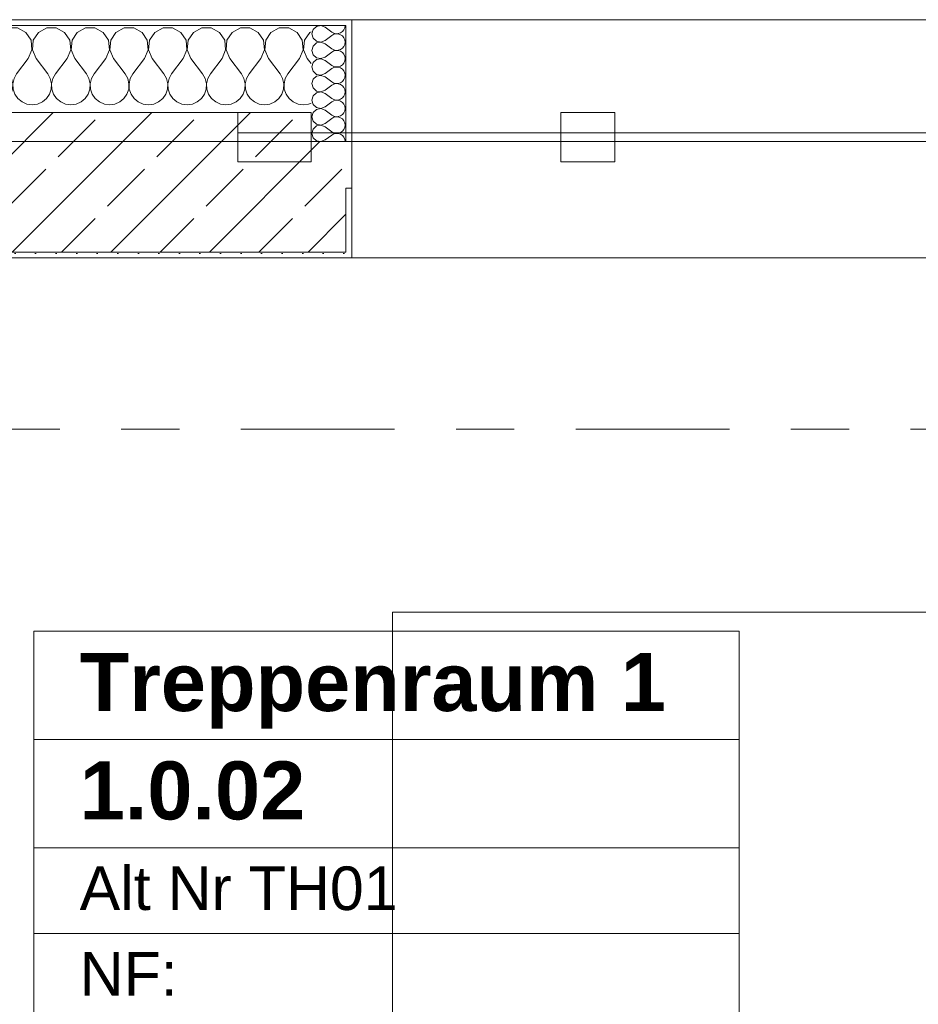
# Model space of a CAD drawing. Header units: metres. Extents: x -3.6 to 84.5, y -11 to 16.8.
# Tile 195 of 225: x 47.6 to 49.1, y 12.2 to 13.9. Entities that reach past the tile are written whole.
import ezdxf

# ---------------------------------------------------------------- set-up
doc = ezdxf.new("R2010")
doc.units = ezdxf.units.M
doc.header["$MEASUREMENT"] = 0
doc.linetypes.add('Strichlinie doppelt', pattern=[0.546806, 0.264583, -0.105833, 0.070556, -0.105833])
for name, color, linetype in [('401 - Zone.Raum_ Raumbegrenzung_ Whg.', 7, 'Continuous'), ('451 - Universal.Achsen Raster', 7, 'Continuous'), ('604 - Struktur.Wand Aussen', 7, 'Continuous'), ('610 - Struktur.Treppe_ Rampe', 7, 'Continuous'), ('613 - Struktur.Fassade', 7, 'Continuous')]:
    doc.layers.add(name, color=color, linetype=linetype)
doc.styles.add('ERSTELLTER_STIL_1', font='txt')
doc.styles.add('ERSTELLTER_STIL_2', font='txt')
pattern_1 = [(0, (0, 0), (0, 0.08660254), [0, -0.05]), (0, (0.025, 0.0433), (0, 0.08660254), [0, -0.05])]
pattern_2 = [(45, (0, 0), (-0.01767767, 0.01767767), [0, -0.025])]

# ---------------------------------------------------------------- blocks, each defined once
blk = doc.blocks.new('*X39')
at = {"layer": '604 - Struktur.Wand Aussen', "color": 7, "linetype": 'Continuous', "lineweight": 5}
for p, q in [((46.7585, 13.8407), (46.75, 13.8361)), ((46.7748, 13.8407), (46.7585, 13.8407)), ((46.7891, 13.833), (46.7748, 13.8407)), ((46.7981, 13.8195), (46.7891, 13.833)), ((46.8109, 13.833), (46.8019, 13.8195)), ((46.8252, 13.8407), (46.8109, 13.833)), ((46.8415, 13.8407), (46.8252, 13.8407)), ((46.8558, 13.833), (46.8415, 13.8407)), ((46.8648, 13.8195), (46.8558, 13.833)), ((46.8776, 13.833), (46.8686, 13.8195)), ((46.8919, 13.8407), (46.8776, 13.833)), ((46.9081, 13.8407), (46.8919, 13.8407)), ((46.9224, 13.833), (46.9081, 13.8407)), ((46.9314, 13.8195), (46.9224, 13.833)), ((46.9442, 13.833), (46.9352, 13.8195)), ((46.9585, 13.8407), (46.9442, 13.833)), ((46.9748, 13.8407), (46.9585, 13.8407)), ((46.9891, 13.833), (46.9748, 13.8407)), ((46.9981, 13.8195), (46.9891, 13.833)), ((47.0109, 13.833), (47.0019, 13.8195)), ((47.0252, 13.8407), (47.0109, 13.833)), ((47.0415, 13.8407), (47.0252, 13.8407)), ((47.0558, 13.833), (47.0415, 13.8407)), ((47.0648, 13.8195), (47.0558, 13.833)), ((47.0776, 13.833), (47.0686, 13.8195)), ((47.0919, 13.8407), (47.0776, 13.833)), ((47.1081, 13.8407), (47.0919, 13.8407)), ((47.1224, 13.833), (47.1081, 13.8407)), ((47.1314, 13.8195), (47.1224, 13.833)), ((47.1442, 13.833), (47.1352, 13.8195)), ((47.1585, 13.8407), (47.1442, 13.833)), ((47.1748, 13.8407), (47.1585, 13.8407)), ((47.1891, 13.833), (47.1748, 13.8407)), ((47.1981, 13.8195), (47.1891, 13.833)), ((47.2109, 13.833), (47.2019, 13.8195)), ((47.2252, 13.8407), (47.2109, 13.833)), ((47.2415, 13.8407), (47.2252, 13.8407)), ((47.2558, 13.833), (47.2415, 13.8407)), ((47.2648, 13.8195), (47.2558, 13.833)), ((47.2776, 13.833), (47.2686, 13.8195)), ((47.2919, 13.8407), (47.2776, 13.833)), ((47.3081, 13.8407), (47.2919, 13.8407)), ((47.3224, 13.833), (47.3081, 13.8407)), ((47.3314, 13.8195), (47.3224, 13.833)), ((47.3442, 13.833), (47.3352, 13.8195)), ((47.3585, 13.8407), (47.3442, 13.833)), ((47.3748, 13.8407), (47.3585, 13.8407)), ((47.3891, 13.833), (47.3748, 13.8407)), ((47.3981, 13.8195), (47.3891, 13.833)), ((47.4109, 13.833), (47.4019, 13.8195)), ((47.4252, 13.8407), (47.4109, 13.833)), ((47.4415, 13.8407), (47.4252, 13.8407)), ((47.4558, 13.833), (47.4415, 13.8407)), ((47.4648, 13.8195), (47.4558, 13.833)), ((47.4776, 13.833), (47.4686, 13.8195)), ((47.4919, 13.8407), (47.4776, 13.833)), ((47.5081, 13.8407), (47.4919, 13.8407)), ((47.5224, 13.833), (47.5081, 13.8407)), ((47.5314, 13.8195), (47.5224, 13.833)), ((47.5442, 13.833), (47.5352, 13.8195)), ((47.5585, 13.8407), (47.5442, 13.833)), ((47.5748, 13.8407), (47.5585, 13.8407)), ((47.5891, 13.833), (47.5748, 13.8407)), ((47.5981, 13.8195), (47.5891, 13.833)), ((47.6109, 13.833), (47.6019, 13.8195)), ((47.6252, 13.8407), (47.6109, 13.833)), ((47.6415, 13.8407), (47.6252, 13.8407)), ((47.6558, 13.833), (47.6415, 13.8407)), ((47.6648, 13.8195), (47.6558, 13.833)), ((47.6776, 13.833), (47.6686, 13.8195)), ((47.6919, 13.8407), (47.6776, 13.833)), ((47.7081, 13.8407), (47.6919, 13.8407)), ((47.7224, 13.833), (47.7081, 13.8407)), ((47.7314, 13.8195), (47.7224, 13.833)), ((47.7442, 13.833), (47.7352, 13.8195)), ((47.7585, 13.8407), (47.7442, 13.833)), ((47.7748, 13.8407), (47.7585, 13.8407)), ((47.7891, 13.833), (47.7748, 13.8407)), ((47.7981, 13.8195), (47.7891, 13.833)), ((47.8109, 13.833), (47.8019, 13.8195)), ((47.8252, 13.8407), (47.8109, 13.833)), ((47.8415, 13.8407), (47.8252, 13.8407)), ((47.8558, 13.833), (47.8415, 13.8407)), ((47.8648, 13.8195), (47.8558, 13.833)), ((47.8776, 13.833), (47.8686, 13.8195)), ((47.8919, 13.8407), (47.8776, 13.833)), ((47.9081, 13.8407), (47.8919, 13.8407)), ((47.9224, 13.833), (47.9081, 13.8407)), ((47.9314, 13.8195), (47.9224, 13.833)), ((47.9442, 13.833), (47.9352, 13.8195)), ((47.9585, 13.8407), (47.9442, 13.833)), ((47.9748, 13.8407), (47.9585, 13.8407)), ((47.9891, 13.833), (47.9748, 13.8407)), ((47.9981, 13.8195), (47.9891, 13.833)), ((48.0109, 13.833), (48.0019, 13.8195)), ((48.0252, 13.8407), (48.0109, 13.833)), ((48.0415, 13.8407), (48.0252, 13.8407)), ((48.0558, 13.833), (48.0415, 13.8407)), ((48.0648, 13.8195), (48.0558, 13.833)), ((48.0776, 13.833), (48.0686, 13.8195)), ((48.08, 13.8343), (48.0776, 13.833)), ((46.7996, 13.8033), (46.7981, 13.8195)), ((46.8019, 13.8195), (46.8004, 13.8033)), ((46.8663, 13.8033), (46.8648, 13.8195)), ((46.8686, 13.8195), (46.867, 13.8033)), ((46.933, 13.8033), (46.9314, 13.8195)), ((46.9352, 13.8195), (46.9337, 13.8033)), ((46.9996, 13.8033), (46.9981, 13.8195)), ((47.0019, 13.8195), (47.0004, 13.8033)), ((47.0663, 13.8033), (47.0648, 13.8195)), ((47.0686, 13.8195), (47.067, 13.8033)), ((47.133, 13.8033), (47.1314, 13.8195)), ((47.1352, 13.8195), (47.1337, 13.8033)), ((47.1996, 13.8033), (47.1981, 13.8195)), ((47.2019, 13.8195), (47.2004, 13.8033)), ((47.2663, 13.8033), (47.2648, 13.8195)), ((47.2686, 13.8195), (47.267, 13.8033)), ((47.333, 13.8033), (47.3314, 13.8195)), ((47.3352, 13.8195), (47.3337, 13.8033)), ((47.3996, 13.8033), (47.3981, 13.8195)), ((47.4019, 13.8195), (47.4004, 13.8033)), ((47.4663, 13.8033), (47.4648, 13.8195)), ((47.4686, 13.8195), (47.467, 13.8033)), ((47.533, 13.8033), (47.5314, 13.8195)), ((47.5352, 13.8195), (47.5337, 13.8033)), ((47.5996, 13.8033), (47.5981, 13.8195)), ((47.6019, 13.8195), (47.6004, 13.8033)), ((47.6663, 13.8033), (47.6648, 13.8195)), ((47.6686, 13.8195), (47.667, 13.8033)), ((47.733, 13.8033), (47.7314, 13.8195)), ((47.7352, 13.8195), (47.7337, 13.8033)), ((47.7996, 13.8033), (47.7981, 13.8195)), ((47.8019, 13.8195), (47.8004, 13.8033)), ((47.8663, 13.8033), (47.8648, 13.8195)), ((47.8686, 13.8195), (47.867, 13.8033)), ((47.933, 13.8033), (47.9314, 13.8195)), ((47.9352, 13.8195), (47.9337, 13.8033)), ((47.9996, 13.8033), (47.9981, 13.8195)), ((48.0019, 13.8195), (48.0004, 13.8033)), ((48.0663, 13.8033), (48.0648, 13.8195)), ((48.0686, 13.8195), (48.067, 13.8033)), ((46.7933, 13.7883), (46.7996, 13.8033)), ((46.8004, 13.8033), (46.8067, 13.7883)), ((46.86, 13.7883), (46.8663, 13.8033)), ((46.867, 13.8033), (46.8733, 13.7883)), ((46.9267, 13.7883), (46.933, 13.8033)), ((46.9337, 13.8033), (46.94, 13.7883)), ((46.9933, 13.7883), (46.9996, 13.8033)), ((47.0004, 13.8033), (47.0067, 13.7883)), ((47.06, 13.7883), (47.0663, 13.8033)), ((47.067, 13.8033), (47.0733, 13.7883)), ((47.1267, 13.7883), (47.133, 13.8033)), ((47.1337, 13.8033), (47.14, 13.7883)), ((47.1933, 13.7883), (47.1996, 13.8033)), ((47.2004, 13.8033), (47.2067, 13.7883)), ((47.26, 13.7883), (47.2663, 13.8033)), ((47.267, 13.8033), (47.2733, 13.7883)), ((47.3267, 13.7883), (47.333, 13.8033)), ((47.3337, 13.8033), (47.34, 13.7883)), ((47.3933, 13.7883), (47.3996, 13.8033)), ((47.4004, 13.8033), (47.4067, 13.7883)), ((47.46, 13.7883), (47.4663, 13.8033)), ((47.467, 13.8033), (47.4733, 13.7883)), ((47.5267, 13.7883), (47.533, 13.8033)), ((47.5337, 13.8033), (47.54, 13.7883)), ((47.5933, 13.7883), (47.5996, 13.8033)), ((47.6004, 13.8033), (47.6067, 13.7883)), ((47.66, 13.7883), (47.6663, 13.8033)), ((47.667, 13.8033), (47.6733, 13.7883)), ((47.7267, 13.7883), (47.733, 13.8033)), ((47.7337, 13.8033), (47.74, 13.7883)), ((47.7933, 13.7883), (47.7996, 13.8033)), ((47.8004, 13.8033), (47.8067, 13.7883)), ((47.86, 13.7883), (47.8663, 13.8033)), ((47.867, 13.8033), (47.8733, 13.7883)), ((47.9267, 13.7883), (47.933, 13.8033)), ((47.9337, 13.8033), (47.94, 13.7883)), ((47.9933, 13.7883), (47.9996, 13.8033)), ((48.0004, 13.8033), (48.0067, 13.7883)), ((48.06, 13.7883), (48.0663, 13.8033)), ((48.067, 13.8033), (48.0733, 13.7883)), ((46.7933, 13.7883), (46.7733, 13.7617)), ((46.8067, 13.7883), (46.8267, 13.7617)), ((46.86, 13.7883), (46.84, 13.7617)), ((46.8733, 13.7883), (46.8933, 13.7617)), ((46.9267, 13.7883), (46.9067, 13.7617)), ((46.94, 13.7883), (46.96, 13.7617)), ((46.9933, 13.7883), (46.9733, 13.7617)), ((47.0067, 13.7883), (47.0267, 13.7617)), ((47.06, 13.7883), (47.04, 13.7617)), ((47.0733, 13.7883), (47.0933, 13.7617)), ((47.1267, 13.7883), (47.1067, 13.7617)), ((47.14, 13.7883), (47.16, 13.7617)), ((47.1933, 13.7883), (47.1733, 13.7617)), ((47.2067, 13.7883), (47.2267, 13.7617)), ((47.26, 13.7883), (47.24, 13.7617)), ((47.2733, 13.7883), (47.2933, 13.7617)), ((47.3267, 13.7883), (47.3067, 13.7617)), ((47.34, 13.7883), (47.36, 13.7617)), ((47.3933, 13.7883), (47.3733, 13.7617)), ((47.4067, 13.7883), (47.4267, 13.7617)), ((47.46, 13.7883), (47.44, 13.7617)), ((47.4733, 13.7883), (47.4933, 13.7617)), ((47.5267, 13.7883), (47.5067, 13.7617)), ((47.54, 13.7883), (47.56, 13.7617)), ((47.5933, 13.7883), (47.5733, 13.7617)), ((47.6067, 13.7883), (47.6267, 13.7617)), ((47.66, 13.7883), (47.64, 13.7617)), ((47.6733, 13.7883), (47.6933, 13.7617)), ((47.7267, 13.7883), (47.7067, 13.7617)), ((47.74, 13.7883), (47.76, 13.7617)), ((47.7933, 13.7883), (47.7733, 13.7617)), ((47.8067, 13.7883), (47.8267, 13.7617)), ((47.86, 13.7883), (47.84, 13.7617)), ((47.8733, 13.7883), (47.8933, 13.7617)), ((47.9267, 13.7883), (47.9067, 13.7617)), ((47.94, 13.7883), (47.96, 13.7617)), ((47.9933, 13.7883), (47.9733, 13.7617)), ((48.0067, 13.7883), (48.0267, 13.7617)), ((48.06, 13.7883), (48.04, 13.7617)), ((48.0733, 13.7883), (48.08, 13.7794)), ((46.75, 13.775), (46.76, 13.7617)), ((46.7645, 13.7536), (46.76, 13.7617)), ((46.7665, 13.7447), (46.7645, 13.7536)), ((46.7689, 13.7536), (46.7668, 13.7447)), ((46.7733, 13.7617), (46.7689, 13.7536)), ((46.8311, 13.7536), (46.8267, 13.7617)), ((46.8332, 13.7447), (46.8311, 13.7536)), ((46.8355, 13.7536), (46.8335, 13.7447)), ((46.84, 13.7617), (46.8355, 13.7536)), ((46.8978, 13.7536), (46.8933, 13.7617)), ((46.8999, 13.7447), (46.8978, 13.7536)), ((46.9022, 13.7536), (46.9001, 13.7447)), ((46.9067, 13.7617), (46.9022, 13.7536)), ((46.9645, 13.7536), (46.96, 13.7617)), ((46.9665, 13.7447), (46.9645, 13.7536)), ((46.9689, 13.7536), (46.9668, 13.7447)), ((46.9733, 13.7617), (46.9689, 13.7536)), ((47.0311, 13.7536), (47.0267, 13.7617)), ((47.0332, 13.7447), (47.0311, 13.7536)), ((47.0355, 13.7536), (47.0335, 13.7447)), ((47.04, 13.7617), (47.0355, 13.7536)), ((47.0978, 13.7536), (47.0933, 13.7617)), ((47.0999, 13.7447), (47.0978, 13.7536)), ((47.1022, 13.7536), (47.1001, 13.7447)), ((47.1067, 13.7617), (47.1022, 13.7536)), ((47.1645, 13.7536), (47.16, 13.7617)), ((47.1665, 13.7447), (47.1645, 13.7536)), ((47.1689, 13.7536), (47.1668, 13.7447)), ((47.1733, 13.7617), (47.1689, 13.7536)), ((47.2311, 13.7536), (47.2267, 13.7617)), ((47.2332, 13.7447), (47.2311, 13.7536)), ((47.2355, 13.7536), (47.2335, 13.7447)), ((47.24, 13.7617), (47.2355, 13.7536)), ((47.2978, 13.7536), (47.2933, 13.7617)), ((47.2999, 13.7447), (47.2978, 13.7536)), ((47.3022, 13.7536), (47.3001, 13.7447)), ((47.3067, 13.7617), (47.3022, 13.7536)), ((47.3645, 13.7536), (47.36, 13.7617)), ((47.3665, 13.7447), (47.3645, 13.7536)), ((47.3689, 13.7536), (47.3668, 13.7447)), ((47.3733, 13.7617), (47.3689, 13.7536)), ((47.4311, 13.7536), (47.4267, 13.7617)), ((47.4332, 13.7447), (47.4311, 13.7536)), ((47.4355, 13.7536), (47.4335, 13.7447)), ((47.44, 13.7617), (47.4355, 13.7536)), ((47.4978, 13.7536), (47.4933, 13.7617)), ((47.4999, 13.7447), (47.4978, 13.7536)), ((47.5022, 13.7536), (47.5001, 13.7447)), ((47.5067, 13.7617), (47.5022, 13.7536)), ((47.5645, 13.7536), (47.56, 13.7617)), ((47.5665, 13.7447), (47.5645, 13.7536)), ((47.5689, 13.7536), (47.5668, 13.7447)), ((47.5733, 13.7617), (47.5689, 13.7536)), ((47.6311, 13.7536), (47.6267, 13.7617)), ((47.6332, 13.7447), (47.6311, 13.7536)), ((47.6355, 13.7536), (47.6335, 13.7447)), ((47.64, 13.7617), (47.6355, 13.7536)), ((47.6978, 13.7536), (47.6933, 13.7617)), ((47.6999, 13.7447), (47.6978, 13.7536)), ((47.7022, 13.7536), (47.7001, 13.7447)), ((47.7067, 13.7617), (47.7022, 13.7536)), ((47.7645, 13.7536), (47.76, 13.7617)), ((47.7665, 13.7447), (47.7645, 13.7536)), ((47.7689, 13.7536), (47.7668, 13.7447)), ((47.7733, 13.7617), (47.7689, 13.7536)), ((47.8311, 13.7536), (47.8267, 13.7617)), ((47.8332, 13.7447), (47.8311, 13.7536)), ((47.8355, 13.7536), (47.8335, 13.7447)), ((47.84, 13.7617), (47.8355, 13.7536)), ((47.8978, 13.7536), (47.8933, 13.7617)), ((47.8999, 13.7447), (47.8978, 13.7536)), ((47.9022, 13.7536), (47.9001, 13.7447)), ((47.9067, 13.7617), (47.9022, 13.7536)), ((47.9645, 13.7536), (47.96, 13.7617)), ((47.9665, 13.7447), (47.9645, 13.7536)), ((47.9689, 13.7536), (47.9668, 13.7447)), ((47.9733, 13.7617), (47.9689, 13.7536)), ((48.0311, 13.7536), (48.0267, 13.7617)), ((48.0332, 13.7447), (48.0311, 13.7536)), ((48.0355, 13.7536), (48.0335, 13.7447)), ((48.04, 13.7617), (48.0355, 13.7536)), ((46.7631, 13.7268), (46.7661, 13.7355)), ((46.7661, 13.7355), (46.7665, 13.7447)), ((46.7668, 13.7447), (46.7672, 13.7355)), ((46.7672, 13.7355), (46.7702, 13.7268)), ((46.8298, 13.7268), (46.8328, 13.7355)), ((46.8328, 13.7355), (46.8332, 13.7447)), ((46.8335, 13.7447), (46.8339, 13.7355)), ((46.8339, 13.7355), (46.8369, 13.7268)), ((46.8965, 13.7268), (46.8994, 13.7355)), ((46.8994, 13.7355), (46.8999, 13.7447)), ((46.9001, 13.7447), (46.9006, 13.7355)), ((46.9006, 13.7355), (46.9035, 13.7268)), ((46.9631, 13.7268), (46.9661, 13.7355)), ((46.9661, 13.7355), (46.9665, 13.7447)), ((46.9668, 13.7447), (46.9672, 13.7355)), ((46.9672, 13.7355), (46.9702, 13.7268)), ((47.0298, 13.7268), (47.0328, 13.7355)), ((47.0328, 13.7355), (47.0332, 13.7447)), ((47.0335, 13.7447), (47.0339, 13.7355)), ((47.0339, 13.7355), (47.0369, 13.7268)), ((47.0965, 13.7268), (47.0994, 13.7355)), ((47.0994, 13.7355), (47.0999, 13.7447)), ((47.1001, 13.7447), (47.1006, 13.7355)), ((47.1006, 13.7355), (47.1035, 13.7268)), ((47.1631, 13.7268), (47.1661, 13.7355)), ((47.1661, 13.7355), (47.1665, 13.7447)), ((47.1668, 13.7447), (47.1672, 13.7355)), ((47.1672, 13.7355), (47.1702, 13.7268)), ((47.2298, 13.7268), (47.2328, 13.7355)), ((47.2328, 13.7355), (47.2332, 13.7447)), ((47.2335, 13.7447), (47.2339, 13.7355)), ((47.2339, 13.7355), (47.2369, 13.7268)), ((47.2965, 13.7268), (47.2994, 13.7355)), ((47.2994, 13.7355), (47.2999, 13.7447)), ((47.3001, 13.7447), (47.3006, 13.7355)), ((47.3006, 13.7355), (47.3035, 13.7268)), ((47.3631, 13.7268), (47.3661, 13.7355)), ((47.3661, 13.7355), (47.3665, 13.7447)), ((47.3668, 13.7447), (47.3672, 13.7355)), ((47.3672, 13.7355), (47.3702, 13.7268)), ((47.4298, 13.7268), (47.4328, 13.7355)), ((47.4328, 13.7355), (47.4332, 13.7447)), ((47.4335, 13.7447), (47.4339, 13.7355)), ((47.4339, 13.7355), (47.4369, 13.7268)), ((47.4965, 13.7268), (47.4994, 13.7355)), ((47.4994, 13.7355), (47.4999, 13.7447)), ((47.5001, 13.7447), (47.5006, 13.7355)), ((47.5006, 13.7355), (47.5035, 13.7268)), ((47.5631, 13.7268), (47.5661, 13.7355)), ((47.5661, 13.7355), (47.5665, 13.7447)), ((47.5668, 13.7447), (47.5672, 13.7355)), ((47.5672, 13.7355), (47.5702, 13.7268)), ((47.6298, 13.7268), (47.6328, 13.7355)), ((47.6328, 13.7355), (47.6332, 13.7447)), ((47.6335, 13.7447), (47.6339, 13.7355)), ((47.6339, 13.7355), (47.6369, 13.7268)), ((47.6965, 13.7268), (47.6994, 13.7355)), ((47.6994, 13.7355), (47.6999, 13.7447)), ((47.7001, 13.7447), (47.7006, 13.7355)), ((47.7006, 13.7355), (47.7035, 13.7268)), ((47.7631, 13.7268), (47.7661, 13.7355)), ((47.7661, 13.7355), (47.7665, 13.7447)), ((47.7668, 13.7447), (47.7672, 13.7355)), ((47.7672, 13.7355), (47.7702, 13.7268)), ((47.8298, 13.7268), (47.8328, 13.7355)), ((47.8328, 13.7355), (47.8332, 13.7447)), ((47.8335, 13.7447), (47.8339, 13.7355)), ((47.8339, 13.7355), (47.8369, 13.7268)), ((47.8965, 13.7268), (47.8994, 13.7355)), ((47.8994, 13.7355), (47.8999, 13.7447)), ((47.9001, 13.7447), (47.9006, 13.7355)), ((47.9006, 13.7355), (47.9035, 13.7268)), ((47.9631, 13.7268), (47.9661, 13.7355)), ((47.9661, 13.7355), (47.9665, 13.7447)), ((47.9668, 13.7447), (47.9672, 13.7355)), ((47.9672, 13.7355), (47.9702, 13.7268)), ((48.0298, 13.7268), (48.0328, 13.7355)), ((48.0328, 13.7355), (48.0332, 13.7447)), ((48.0335, 13.7447), (48.0339, 13.7355)), ((48.0339, 13.7355), (48.0369, 13.7268)), ((46.7509, 13.7133), (46.7579, 13.7192)), ((46.7579, 13.7192), (46.7631, 13.7268)), ((46.7702, 13.7268), (46.7754, 13.7192)), ((46.7754, 13.7192), (46.7825, 13.7133)), ((46.8175, 13.7133), (46.8246, 13.7192)), ((46.8246, 13.7192), (46.8298, 13.7268)), ((46.8369, 13.7268), (46.8421, 13.7192)), ((46.8421, 13.7192), (46.8491, 13.7133)), ((46.8842, 13.7133), (46.8913, 13.7192)), ((46.8913, 13.7192), (46.8965, 13.7268)), ((46.9035, 13.7268), (46.9087, 13.7192)), ((46.9087, 13.7192), (46.9158, 13.7133)), ((46.9509, 13.7133), (46.9579, 13.7192)), ((46.9579, 13.7192), (46.9631, 13.7268)), ((46.9702, 13.7268), (46.9754, 13.7192)), ((46.9754, 13.7192), (46.9825, 13.7133)), ((47.0175, 13.7133), (47.0246, 13.7192)), ((47.0246, 13.7192), (47.0298, 13.7268)), ((47.0369, 13.7268), (47.0421, 13.7192)), ((47.0421, 13.7192), (47.0491, 13.7133)), ((47.0842, 13.7133), (47.0913, 13.7192)), ((47.0913, 13.7192), (47.0965, 13.7268)), ((47.1035, 13.7268), (47.1087, 13.7192)), ((47.1087, 13.7192), (47.1158, 13.7133)), ((47.1509, 13.7133), (47.1579, 13.7192)), ((47.1579, 13.7192), (47.1631, 13.7268)), ((47.1702, 13.7268), (47.1754, 13.7192)), ((47.1754, 13.7192), (47.1825, 13.7133)), ((47.2175, 13.7133), (47.2246, 13.7192)), ((47.2246, 13.7192), (47.2298, 13.7268)), ((47.2369, 13.7268), (47.2421, 13.7192)), ((47.2421, 13.7192), (47.2491, 13.7133)), ((47.2842, 13.7133), (47.2913, 13.7192)), ((47.2913, 13.7192), (47.2965, 13.7268)), ((47.3035, 13.7268), (47.3087, 13.7192)), ((47.3087, 13.7192), (47.3158, 13.7133)), ((47.3509, 13.7133), (47.3579, 13.7192)), ((47.3579, 13.7192), (47.3631, 13.7268)), ((47.3702, 13.7268), (47.3754, 13.7192)), ((47.3754, 13.7192), (47.3825, 13.7133)), ((47.4175, 13.7133), (47.4246, 13.7192)), ((47.4246, 13.7192), (47.4298, 13.7268)), ((47.4369, 13.7268), (47.4421, 13.7192)), ((47.4421, 13.7192), (47.4491, 13.7133)), ((47.4842, 13.7133), (47.4913, 13.7192)), ((47.4913, 13.7192), (47.4965, 13.7268)), ((47.5035, 13.7268), (47.5087, 13.7192)), ((47.5087, 13.7192), (47.5158, 13.7133)), ((47.5509, 13.7133), (47.5579, 13.7192)), ((47.5579, 13.7192), (47.5631, 13.7268)), ((47.5702, 13.7268), (47.5754, 13.7192)), ((47.5754, 13.7192), (47.5825, 13.7133)), ((47.6175, 13.7133), (47.6246, 13.7192)), ((47.6246, 13.7192), (47.6298, 13.7268)), ((47.6369, 13.7268), (47.6421, 13.7192)), ((47.6421, 13.7192), (47.6491, 13.7133)), ((47.6842, 13.7133), (47.6913, 13.7192)), ((47.6913, 13.7192), (47.6965, 13.7268)), ((47.7035, 13.7268), (47.7087, 13.7192)), ((47.7087, 13.7192), (47.7158, 13.7133)), ((47.7509, 13.7133), (47.7579, 13.7192)), ((47.7579, 13.7192), (47.7631, 13.7268)), ((47.7702, 13.7268), (47.7754, 13.7192)), ((47.7754, 13.7192), (47.7825, 13.7133)), ((47.8175, 13.7133), (47.8246, 13.7192)), ((47.8246, 13.7192), (47.8298, 13.7268)), ((47.8369, 13.7268), (47.8421, 13.7192)), ((47.8421, 13.7192), (47.8491, 13.7133)), ((47.8842, 13.7133), (47.8913, 13.7192)), ((47.8913, 13.7192), (47.8965, 13.7268)), ((47.9035, 13.7268), (47.9087, 13.7192)), ((47.9087, 13.7192), (47.9158, 13.7133)), ((47.9509, 13.7133), (47.9579, 13.7192)), ((47.9579, 13.7192), (47.9631, 13.7268)), ((47.9702, 13.7268), (47.9754, 13.7192)), ((47.9754, 13.7192), (47.9825, 13.7133)), ((48.0175, 13.7133), (48.0246, 13.7192)), ((48.0246, 13.7192), (48.0298, 13.7268)), ((48.0369, 13.7268), (48.0421, 13.7192)), ((48.0421, 13.7192), (48.0491, 13.7133)), ((46.75, 13.7129), (46.7509, 13.7133)), ((46.7825, 13.7133), (46.7909, 13.7096)), ((46.7909, 13.7096), (46.8, 13.7083)), ((46.8, 13.7083), (46.8091, 13.7096)), ((46.8091, 13.7096), (46.8175, 13.7133)), ((46.8491, 13.7133), (46.8576, 13.7096)), ((46.8576, 13.7096), (46.8667, 13.7083)), ((46.8667, 13.7083), (46.8758, 13.7096)), ((46.8758, 13.7096), (46.8842, 13.7133)), ((46.9158, 13.7133), (46.9242, 13.7096)), ((46.9242, 13.7096), (46.9333, 13.7083)), ((46.9333, 13.7083), (46.9424, 13.7096)), ((46.9424, 13.7096), (46.9509, 13.7133)), ((46.9825, 13.7133), (46.9909, 13.7096)), ((46.9909, 13.7096), (47, 13.7083)), ((47, 13.7083), (47.0091, 13.7096)), ((47.0091, 13.7096), (47.0175, 13.7133)), ((47.0491, 13.7133), (47.0576, 13.7096)), ((47.0576, 13.7096), (47.0667, 13.7083)), ((47.0667, 13.7083), (47.0758, 13.7096)), ((47.0758, 13.7096), (47.0842, 13.7133)), ((47.1158, 13.7133), (47.1242, 13.7096)), ((47.1242, 13.7096), (47.1333, 13.7083)), ((47.1333, 13.7083), (47.1424, 13.7096)), ((47.1424, 13.7096), (47.1509, 13.7133)), ((47.1825, 13.7133), (47.1909, 13.7096)), ((47.1909, 13.7096), (47.2, 13.7083)), ((47.2, 13.7083), (47.2091, 13.7096)), ((47.2091, 13.7096), (47.2175, 13.7133)), ((47.2491, 13.7133), (47.2576, 13.7096)), ((47.2576, 13.7096), (47.2667, 13.7083)), ((47.2667, 13.7083), (47.2758, 13.7096)), ((47.2758, 13.7096), (47.2842, 13.7133)), ((47.3158, 13.7133), (47.3242, 13.7096)), ((47.3242, 13.7096), (47.3333, 13.7083)), ((47.3333, 13.7083), (47.3424, 13.7096)), ((47.3424, 13.7096), (47.3509, 13.7133)), ((47.3825, 13.7133), (47.3909, 13.7096)), ((47.3909, 13.7096), (47.4, 13.7083)), ((47.4, 13.7083), (47.4091, 13.7096)), ((47.4091, 13.7096), (47.4175, 13.7133)), ((47.4491, 13.7133), (47.4576, 13.7096)), ((47.4576, 13.7096), (47.4667, 13.7083)), ((47.4667, 13.7083), (47.4758, 13.7096)), ((47.4758, 13.7096), (47.4842, 13.7133)), ((47.5158, 13.7133), (47.5242, 13.7096)), ((47.5242, 13.7096), (47.5333, 13.7083)), ((47.5333, 13.7083), (47.5424, 13.7096)), ((47.5424, 13.7096), (47.5509, 13.7133)), ((47.5825, 13.7133), (47.5909, 13.7096)), ((47.5909, 13.7096), (47.6, 13.7083)), ((47.6, 13.7083), (47.6091, 13.7096)), ((47.6091, 13.7096), (47.6175, 13.7133)), ((47.6491, 13.7133), (47.6576, 13.7096)), ((47.6576, 13.7096), (47.6667, 13.7083)), ((47.6667, 13.7083), (47.6758, 13.7096)), ((47.6758, 13.7096), (47.6842, 13.7133)), ((47.7158, 13.7133), (47.7242, 13.7096)), ((47.7242, 13.7096), (47.7333, 13.7083)), ((47.7333, 13.7083), (47.7424, 13.7096)), ((47.7424, 13.7096), (47.7509, 13.7133)), ((47.7825, 13.7133), (47.7909, 13.7096)), ((47.7909, 13.7096), (47.8, 13.7083)), ((47.8, 13.7083), (47.8091, 13.7096)), ((47.8091, 13.7096), (47.8175, 13.7133)), ((47.8491, 13.7133), (47.8576, 13.7096)), ((47.8576, 13.7096), (47.8667, 13.7083)), ((47.8667, 13.7083), (47.8758, 13.7096)), ((47.8758, 13.7096), (47.8842, 13.7133)), ((47.9158, 13.7133), (47.9242, 13.7096)), ((47.9242, 13.7096), (47.9333, 13.7083)), ((47.9333, 13.7083), (47.9424, 13.7096)), ((47.9424, 13.7096), (47.9509, 13.7133)), ((47.9825, 13.7133), (47.9909, 13.7096)), ((47.9909, 13.7096), (48, 13.7083)), ((48, 13.7083), (48.0091, 13.7096)), ((48.0091, 13.7096), (48.0175, 13.7133)), ((48.0491, 13.7133), (48.0576, 13.7096)), ((48.0576, 13.7096), (48.0667, 13.7083)), ((48.0667, 13.7083), (48.0758, 13.7096)), ((48.0758, 13.7096), (48.08, 13.7115))]:
    blk.add_line(p, q, dxfattribs=at)
blk = doc.blocks.new('*X75')
at = {"layer": '604 - Struktur.Wand Aussen', "color": 7, "linetype": 'Continuous', "lineweight": 5}
for p, q in [((48.0836, 13.8382), (48.0814, 13.8307)), ((48.0893, 13.8435), (48.0836, 13.8382)), ((48.097, 13.8449), (48.0893, 13.8435)), ((48.1043, 13.8421), (48.097, 13.8449)), ((48.1043, 13.8421), (48.1157, 13.8336)), ((48.1157, 13.8336), (48.1192, 13.8317)), ((48.1307, 13.8322), (48.1339, 13.8345)), ((48.1339, 13.8345), (48.1364, 13.8375)), ((48.1364, 13.8375), (48.138, 13.8411)), ((48.138, 13.8411), (48.1386, 13.845)), ((48.0814, 13.8307), (48.0836, 13.8232)), ((48.0836, 13.8232), (48.0893, 13.8179)), ((48.0893, 13.8179), (48.097, 13.8165)), ((48.097, 13.8164), (48.0893, 13.8149)), ((48.097, 13.8165), (48.1043, 13.8193)), ((48.1043, 13.8136), (48.097, 13.8164)), ((48.1043, 13.8193), (48.1157, 13.8279)), ((48.1192, 13.8298), (48.1157, 13.8279)), ((48.1192, 13.8317), (48.123, 13.8308)), ((48.123, 13.8307), (48.1192, 13.8298)), ((48.123, 13.8308), (48.1269, 13.831)), ((48.1269, 13.8305), (48.123, 13.8307)), ((48.1269, 13.831), (48.1307, 13.8322)), ((48.1307, 13.8292), (48.1269, 13.8305)), ((48.1339, 13.827), (48.1307, 13.8292)), ((48.1364, 13.8239), (48.1339, 13.827)), ((48.138, 13.8203), (48.1364, 13.8239)), ((48.1386, 13.8164), (48.138, 13.8203)), ((48.138, 13.8125), (48.1386, 13.8164)), ((48.0836, 13.8097), (48.0814, 13.8021)), ((48.0814, 13.8021), (48.0836, 13.7946)), ((48.0893, 13.8149), (48.0836, 13.8097)), ((48.1043, 13.8136), (48.1157, 13.805)), ((48.1043, 13.7907), (48.1157, 13.7993)), ((48.1157, 13.805), (48.1192, 13.8031)), ((48.1192, 13.8012), (48.1157, 13.7993)), ((48.1192, 13.8031), (48.123, 13.8022)), ((48.123, 13.8021), (48.1192, 13.8012)), ((48.123, 13.8022), (48.1269, 13.8024)), ((48.1269, 13.8019), (48.123, 13.8021)), ((48.1269, 13.8024), (48.1307, 13.8037)), ((48.1307, 13.8006), (48.1269, 13.8019)), ((48.1307, 13.8037), (48.1339, 13.8059)), ((48.1339, 13.7984), (48.1307, 13.8006)), ((48.1339, 13.8059), (48.1364, 13.8089)), ((48.1364, 13.8089), (48.138, 13.8125)), ((48.0836, 13.7946), (48.0893, 13.7894)), ((48.0893, 13.7863), (48.0836, 13.7811)), ((48.0893, 13.7894), (48.097, 13.7879)), ((48.097, 13.7878), (48.0893, 13.7863)), ((48.097, 13.7879), (48.1043, 13.7907)), ((48.1043, 13.785), (48.097, 13.7878)), ((48.1043, 13.785), (48.1157, 13.7764)), ((48.1364, 13.7954), (48.1339, 13.7984)), ((48.138, 13.7918), (48.1364, 13.7954)), ((48.1364, 13.7803), (48.138, 13.784)), ((48.1386, 13.7879), (48.138, 13.7918)), ((48.138, 13.784), (48.1386, 13.7879)), ((48.0836, 13.7811), (48.0814, 13.7736)), ((48.0814, 13.7736), (48.0836, 13.7661)), ((48.0836, 13.7661), (48.0893, 13.7608)), ((48.1043, 13.7621), (48.1157, 13.7707)), ((48.1157, 13.7764), (48.1192, 13.7745)), ((48.1192, 13.7726), (48.1157, 13.7707)), ((48.1192, 13.7745), (48.123, 13.7736)), ((48.123, 13.7735), (48.1192, 13.7726)), ((48.123, 13.7736), (48.1269, 13.7738)), ((48.1269, 13.7733), (48.123, 13.7735)), ((48.1269, 13.7738), (48.1307, 13.7751)), ((48.1307, 13.7721), (48.1269, 13.7733)), ((48.1307, 13.7751), (48.1339, 13.7773)), ((48.1339, 13.7698), (48.1307, 13.7721)), ((48.1339, 13.7773), (48.1364, 13.7803)), ((48.1364, 13.7668), (48.1339, 13.7698)), ((48.138, 13.7632), (48.1364, 13.7668)), ((48.0836, 13.7525), (48.0814, 13.745)), ((48.0893, 13.7578), (48.0836, 13.7525)), ((48.0893, 13.7608), (48.097, 13.7593)), ((48.097, 13.7592), (48.0893, 13.7578)), ((48.097, 13.7593), (48.1043, 13.7621)), ((48.1043, 13.7564), (48.097, 13.7592)), ((48.1043, 13.7564), (48.1157, 13.7479)), ((48.1307, 13.7465), (48.1339, 13.7487)), ((48.1339, 13.7487), (48.1364, 13.7518)), ((48.1364, 13.7518), (48.138, 13.7554)), ((48.1386, 13.7593), (48.138, 13.7632)), ((48.138, 13.7554), (48.1386, 13.7593)), ((48.0814, 13.745), (48.0836, 13.7375)), ((48.0836, 13.7375), (48.0893, 13.7322)), ((48.0893, 13.7322), (48.097, 13.7308)), ((48.097, 13.7308), (48.1043, 13.7336)), ((48.1043, 13.7336), (48.1157, 13.7421)), ((48.1157, 13.7479), (48.1192, 13.7459)), ((48.1192, 13.7441), (48.1157, 13.7421)), ((48.1192, 13.7459), (48.123, 13.7451)), ((48.123, 13.7449), (48.1192, 13.7441)), ((48.123, 13.7451), (48.1269, 13.7452)), ((48.1269, 13.7448), (48.123, 13.7449)), ((48.1269, 13.7452), (48.1307, 13.7465)), ((48.1307, 13.7435), (48.1269, 13.7448)), ((48.1339, 13.7413), (48.1307, 13.7435)), ((48.1364, 13.7382), (48.1339, 13.7413)), ((48.138, 13.7346), (48.1364, 13.7382)), ((48.1386, 13.7307), (48.138, 13.7346)), ((48.0836, 13.7239), (48.0814, 13.7164)), ((48.0814, 13.7164), (48.0836, 13.7089)), ((48.0893, 13.7292), (48.0836, 13.7239)), ((48.097, 13.7307), (48.0893, 13.7292)), ((48.1043, 13.7279), (48.097, 13.7307)), ((48.1043, 13.7279), (48.1157, 13.7193)), ((48.1157, 13.7193), (48.1192, 13.7174)), ((48.1192, 13.7155), (48.1157, 13.7136)), ((48.1192, 13.7174), (48.123, 13.7165)), ((48.123, 13.7164), (48.1192, 13.7155)), ((48.123, 13.7165), (48.1269, 13.7167)), ((48.1269, 13.7162), (48.123, 13.7164)), ((48.1269, 13.7167), (48.1307, 13.7179)), ((48.1307, 13.7149), (48.1269, 13.7162)), ((48.1307, 13.7179), (48.1339, 13.7202)), ((48.1339, 13.7127), (48.1307, 13.7149)), ((48.1339, 13.7202), (48.1364, 13.7232)), ((48.1364, 13.7232), (48.138, 13.7268)), ((48.138, 13.7268), (48.1386, 13.7307)), ((48.0836, 13.7089), (48.0893, 13.7037)), ((48.0893, 13.7006), (48.0836, 13.6954)), ((48.0893, 13.7037), (48.097, 13.7022)), ((48.097, 13.7021), (48.0893, 13.7006)), ((48.097, 13.7022), (48.1043, 13.705)), ((48.1043, 13.6993), (48.097, 13.7021)), ((48.1043, 13.705), (48.1157, 13.7136)), ((48.1043, 13.6993), (48.1157, 13.6907)), ((48.1364, 13.7097), (48.1339, 13.7127)), ((48.138, 13.706), (48.1364, 13.7097)), ((48.1364, 13.6946), (48.138, 13.6982)), ((48.1386, 13.7021), (48.138, 13.706)), ((48.138, 13.6982), (48.1386, 13.7021)), ((48.0836, 13.6954), (48.0814, 13.6879)), ((48.0814, 13.6879), (48.0836, 13.6803)), ((48.1043, 13.6764), (48.1157, 13.685)), ((48.1157, 13.6907), (48.1192, 13.6888)), ((48.1192, 13.6869), (48.1157, 13.685)), ((48.1192, 13.6888), (48.123, 13.6879)), ((48.123, 13.6878), (48.1192, 13.6869)), ((48.123, 13.6879), (48.1269, 13.6881)), ((48.1269, 13.6876), (48.123, 13.6878)), ((48.1269, 13.6881), (48.1307, 13.6894)), ((48.1307, 13.6863), (48.1269, 13.6876)), ((48.1307, 13.6894), (48.1339, 13.6916)), ((48.1339, 13.6841), (48.1307, 13.6863)), ((48.1339, 13.6916), (48.1364, 13.6946)), ((48.1364, 13.6811), (48.1339, 13.6841)), ((48.138, 13.6775), (48.1364, 13.6811)), ((48.0836, 13.6668), (48.0814, 13.6593)), ((48.0836, 13.6803), (48.0893, 13.6751)), ((48.0893, 13.6721), (48.0836, 13.6668)), ((48.0893, 13.6751), (48.097, 13.6736)), ((48.097, 13.6735), (48.0893, 13.6721)), ((48.097, 13.6736), (48.1043, 13.6764)), ((48.1043, 13.6707), (48.097, 13.6735)), ((48.1043, 13.6707), (48.1157, 13.6621)), ((48.1339, 13.663), (48.1364, 13.6661)), ((48.1364, 13.6661), (48.138, 13.6697)), ((48.1386, 13.6736), (48.138, 13.6775)), ((48.138, 13.6697), (48.1386, 13.6736)), ((48.0814, 13.6593), (48.0836, 13.6518)), ((48.0836, 13.6518), (48.0893, 13.6465)), ((48.0893, 13.6465), (48.097, 13.6451)), ((48.097, 13.6451), (48.1043, 13.6479)), ((48.1043, 13.6479), (48.1157, 13.6564)), ((48.1157, 13.6621), (48.1192, 13.6602)), ((48.1192, 13.6583), (48.1157, 13.6564)), ((48.1192, 13.6602), (48.123, 13.6593)), ((48.123, 13.6592), (48.1192, 13.6583)), ((48.123, 13.6593), (48.1269, 13.6595)), ((48.1269, 13.659), (48.123, 13.6592)), ((48.1269, 13.6595), (48.1307, 13.6608)), ((48.1307, 13.6578), (48.1269, 13.659)), ((48.1307, 13.6608), (48.1339, 13.663)), ((48.1339, 13.6555), (48.1307, 13.6578)), ((48.1364, 13.6525), (48.1339, 13.6555)), ((48.138, 13.6489), (48.1364, 13.6525)), ((48.1386, 13.645), (48.138, 13.6489))]:
    blk.add_line(p, q, dxfattribs=at)

msp = doc.modelspace()

# ---------------------------------------------------------------- hatches: boundary and pattern name
at = {"layer": '604 - Struktur.Wand Aussen', "linetype": 'Continuous', "lineweight": 0, "true_color": 0x000000}
h = msp.add_hatch(dxfattribs=at)
h.set_pattern_fill('Verputz_0001', color=18, style=0, pattern_type=2)
h.set_pattern_definition(pattern_1)
h.paths.add_polyline_path([(46.72, 13.845), (48.14, 13.845), (48.14, 13.855), (46.72, 13.855)])
h = msp.add_hatch(dxfattribs=at)
h.set_pattern_fill('Verputz_0001', color=18, style=0, pattern_type=2)
h.set_pattern_definition(pattern_1)
h.paths.add_polyline_path([(48.14, 13.855), (48.14, 13.645), (48.15, 13.645), (48.15, 13.855)])
h = msp.add_hatch(dxfattribs=at)
h.set_pattern_fill('Beton__Stahlbeton_0001', color=18, style=0, pattern_type=2)
h.set_pattern_definition([(45, (0, 0), (-0.0848528, 0.0848528), []), (45, (-0.04243, 0.04243), (-0.0848528, 0.0848528), [0.09, -0.03])])
h.paths.add_polyline_path([(46.71, 13.575), (46.71, 13.505), (46.72, 13.505), (46.72, 13.455), (48.14, 13.455), (48.14, 13.565), (48.15, 13.565), (48.15, 13.645), (48.14, 13.645), (48.08, 13.645), (48.08, 13.695), (46.75, 13.695), (46.75, 13.575), (46.72, 13.575)])
h = msp.add_hatch(dxfattribs=at)
h.set_pattern_fill('Gips_0001', color=18, style=0, pattern_type=2)
h.set_pattern_definition(pattern_2)
h.paths.add_polyline_path([(48.14, 13.445), (48.15, 13.445), (48.15, 13.565), (48.14, 13.565)])
h = msp.add_hatch(dxfattribs=at)
h.set_pattern_fill('Gips_0001', color=18, style=0, pattern_type=2)
h.set_pattern_definition(pattern_2)
h.paths.add_polyline_path([(47.49, 13.455), (47.49, 13.445), (48.14, 13.445), (48.14, 13.455)])

# ---------------------------------------------------------------- linework, layer by layer
at = {"layer": '401 - Zone.Raum_ Raumbegrenzung_ Whg.', "color": 7, "linetype": 'Continuous', "lineweight": 9}
for p, q in [((48.8169, 12.8022), (47.6031, 12.8022)), ((47.6031, 12.8022), (47.6031, 11.1031)), ((47.6031, 12.8022), (48.8169, 12.8022)), ((47.6031, 12.6156), (47.6031, 12.8022)), ((48.8169, 11.1031), (48.8169, 12.8022)), ((48.8169, 12.8022), (48.8169, 12.6156)), ((48.8169, 12.6156), (47.6031, 12.6156)), ((47.6031, 12.6156), (48.8169, 12.6156)), ((47.6031, 12.429), (47.6031, 12.6156)), ((48.8169, 12.6156), (48.8169, 12.429)), ((48.8169, 12.429), (47.6031, 12.429)), ((47.6031, 12.429), (48.8169, 12.429)), ((47.6031, 12.2817), (47.6031, 12.429)), ((48.8169, 12.429), (48.8169, 12.2817)), ((48.8169, 12.2817), (47.6031, 12.2817)), ((47.6031, 12.2817), (48.8169, 12.2817)), ((47.6031, 12.1343), (47.6031, 12.2817)), ((48.8169, 12.2817), (48.8169, 12.1343))]:
    msp.add_line(p, q, dxfattribs=at)
at = {"layer": '451 - Universal.Achsen Raster', "color": 160, "linetype": 'Strichlinie doppelt', "lineweight": 9, "true_color": 0x3232ff}
msp.add_line((64.935, 13.15), (-3.175, 13.15), dxfattribs=at)
at = {"layer": '604 - Struktur.Wand Aussen', "color": 7, "linetype": 'Continuous', "lineweight": 5}
for p, q in [((48.14, 13.855), (48.15, 13.855)), ((48.15, 13.855), (48.15, 13.845)), ((48.08, 13.845), (46.75, 13.845)), ((48.08, 13.845), (48.14, 13.845)), ((48.14, 13.645), (48.14, 13.845)), ((48.14, 13.845), (48.14, 13.645)), ((48.15, 13.845), (48.15, 13.705)), ((48.15, 13.705), (48.15, 13.695)), ((48.15, 13.695), (48.15, 13.645)), ((48.08, 13.645), (48.14, 13.645)), ((48.14, 13.645), (48.15, 13.645)), ((48.14, 13.565), (48.15, 13.565)), ((48.15, 13.565), (48.15, 13.455)), ((48.14, 13.445), (48.15, 13.445)), ((48.15, 13.455), (48.15, 13.445))]:
    msp.add_line(p, q, dxfattribs=at)
at = {"layer": '604 - Struktur.Wand Aussen', "color": 7, "linetype": 'Continuous', "lineweight": 13}
for p, q in [((50.14, 13.855), (48.15, 13.855)), ((48.08, 13.695), (46.75, 13.695)), ((48.15, 13.645), (48.15, 13.565)), ((48.14, 13.455), (48.14, 13.565)), ((46.72, 13.455), (48.14, 13.455)), ((48.15, 13.445), (50.14, 13.445))]:
    msp.add_line(p, q, dxfattribs=at)
at = {"layer": '604 - Struktur.Wand Aussen', "color": 7, "linetype": 'Continuous', "lineweight": 5, "flags": 128}
for points in [[(48.14, 13.855), (46.72, 13.855)], [(47.49, 13.445), (48.14, 13.445)]]:
    msp.add_lwpolyline(points, dxfattribs=at)
at = {"layer": '610 - Struktur.Treppe_ Rampe', "color": 7, "linetype": 'Continuous', "lineweight": 18}
for p, q in [((50.84, 13.645), (47.41, 13.645)), ((50.03, 12.835), (48.22, 12.835)), ((48.22, 12.835), (48.22, 12.025))]:
    msp.add_line(p, q, dxfattribs=at)
at = {"layer": '610 - Struktur.Treppe_ Rampe', "color": 7, "linetype": 'Continuous', "lineweight": 13}
msp.add_line((50.84, 13.645), (47.41, 13.645), dxfattribs=at)
at = {"layer": '613 - Struktur.Fassade', "color": 7, "linetype": 'Continuous', "lineweight": 13}
for p, q in [((48.5565, 13.66), (47.954, 13.66)), ((48.6015, 13.66), (48.5565, 13.66)), ((49.6045, 13.66), (48.6015, 13.66))]:
    msp.add_line(p, q, dxfattribs=at)
at = {"layer": '613 - Struktur.Fassade', "color": 7, "linetype": 'Continuous', "lineweight": 13, "flags": 128}
for points in [[(47.954, 13.695), (48.08, 13.695), (48.08, 13.61), (47.954, 13.61)], [(48.51, 13.695), (48.603, 13.695), (48.603, 13.61), (48.51, 13.61)]]:
    msp.add_lwpolyline(points, close=True, dxfattribs=at)

# ---------------------------------------------------------------- block references
at = {"layer": '604 - Struktur.Wand Aussen', "color": 7, "lineweight": 18}
for name in ['*X39', '*X75']:
    msp.add_blockref(name, (0, 0), dxfattribs=at)

# ---------------------------------------------------------------- texts
at = {"layer": '401 - Zone.Raum_ Raumbegrenzung_ Whg.', "color": 7, "lineweight": 9, "attachment_point": 1}
for s, insert, char_height, style in [('\\A1;{\\pqj;\\pt0;\\fArial|b1|i0|c0|p38;}', (48.7384, 12.7875), 0.1, 'ERSTELLTER_STIL_1'), ('\\A1;{\\pqj;\\pt0;\\fArial|b1|i0|c0|p38;Treppenraum 1}', (47.6817, 12.7646), 0.1, 'ERSTELLTER_STIL_1'), ('\\A1;{\\pqj;\\pt0;\\fArial|b1|i0|c0|p38;}', (48.7384, 12.6009), 0.1, 'ERSTELLTER_STIL_1'), ('\\A1;{\\pql;\\pt0;\\fArial|b1|i0|c0|p38;1.0.02}', (47.6817, 12.578), 0.1, 'ERSTELLTER_STIL_1'), ('\\A1;{\\pqj;\\pt0;\\fArial|b0|i0|c0|p38;}', (48.7384, 12.4143), 0.075, 'ERSTELLTER_STIL_2'), ('\\A1;{\\pqj;\\pt0;\\fArial|b0|i0|c0|p38;Alt Nr TH01}', (47.6817, 12.3971), 0.075, 'ERSTELLTER_STIL_2'), ('\\A1;{\\pqj;\\pt0;\\fArial|b0|i0|c0|p38;NF: }', (47.6817, 12.2498), 0.075, 'ERSTELLTER_STIL_2')]:
    msp.add_mtext(s, dxfattribs=dict(at, insert=insert, char_height=char_height, style=style))

doc.saveas('drawing.dxf')
